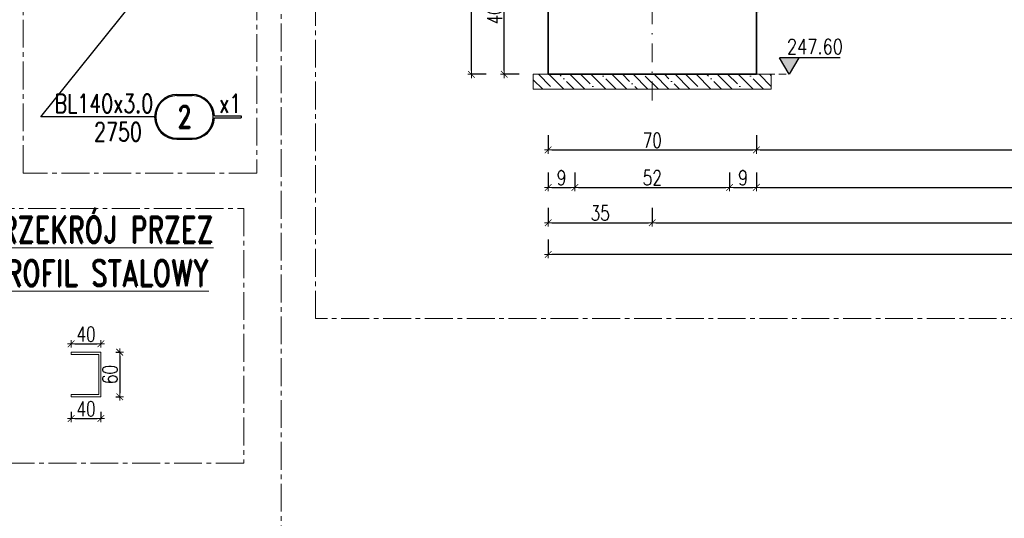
# Model space of a CAD drawing. Header units: millimetres. Extents: x -8 to 14965326, y -810 to 11054951.
# Tile 67 of 72: x 7508625 to 7508956, y 5558025 to 5558193. Entities that reach past the tile are written whole.
import ezdxf
from ezdxf import colors
from ezdxf.entities.mleader import LeaderData, LeaderLine
from ezdxf.enums import TextEntityAlignment as Align
from ezdxf.math import Vec2, Vec3

# ---------------------------------------------------------------- set-up
doc = ezdxf.new("R2010")
doc.units = ezdxf.units.MM
doc.header["$LTSCALE"] = 0.5
doc.header["$MEASUREMENT"] = 0
for name, pattern in [('CENTER2', [1.125, 0.75, -0.125, 0.125, -0.125]), ('HIDDEN', [9.525, 6.35, -3.175]), ('KRESKAKROPKA', [25.4, 12.7, -6.35, 0, -6.35]), ('KRESKOWA', [0.75, 0.5, -0.25])]:
    doc.linetypes.add(name, pattern=pattern)
doc.layers.get('0').update_dxf_attribs({"linetype": 'CONTINUOUS', "lineweight": 13})
doc.layers.get('Defpoints').update_dxf_attribs({"linetype": 'CONTINUOUS'})
for name, color, linetype, lineweight in [('A_05-widok proj', 250, 'CONTINUOUS', 18), ('K_Belki - widok', 3, 'CONTINUOUS', 15), ('K_Cienkie przerywane', 252, 'KRESKOWA', 9), ('K_Fundamenty - przekrój', 40, 'CONTINUOUS', 35), ('K_Kreskowanie', 253, 'CONTINUOUS', 5), ('K_Opis', 7, 'CONTINUOUS', 9), ('K_Osie - przerywana', 8, 'KRESKAKROPKA', 9), ('K_Schody - widok', 60, 'CONTINUOUS', 15), ('tkd_obszary_wykazu', 14, 'CENTER2', 9), ('tkd_otwory', 1, 'CONTINUOUS', 9), ('tkd_otwory_obrys', 1, 'CONTINUOUS', 20), ('tkd_stal_widok', 51, 'CONTINUOUS', 15), ('tkd_wym', 1, 'CONTINUOUS', 5)]:
    doc.layers.add(name, color=color, linetype=linetype, lineweight=lineweight)
doc.layers.add('tkd_koty', color=1, linetype='CONTINUOUS')
doc.layers.add('tkd_stal_opis', color=33, linetype='CONTINUOUS')
doc.styles.add('___K_OPIS_ROMAND', font='romand.shx', dxfattribs={"width": 0.75})
doc.styles.add('NEW', font='swiss.ttf', dxfattribs={"height": 0.3})
doc.styles.add('TKD_1TXT', font='simplex.shx', dxfattribs={"width": 0.75, "height": 0.25})
doc.styles.add('TKD_2TXT', font='romand.shx', dxfattribs={"width": 0.75, "height": 0.25})
doc.styles.add('TKD_stal', font='simplex.shx', dxfattribs={"width": 0.75, "height": 0.25})
doc.styles.add('tkd_txt0', font='simplex.shx', dxfattribs={"width": 0.75})
doc.styles.add('TXT25', font='simplex.shx', dxfattribs={"width": 0.8})
doc.dimstyles.new('tkd_1-25cm[cm]', dxfattribs={"dimtxt": 5, "dimasz": 1.25, "dimexe": 0, "dimexo": 5, "dimgap": 0.75, "dimtad": 1, "dimdec": 1, "dimrnd": 0.5, "dimdsep": 46, "dimtxsty": 'tkd_txt0', "dimblk": 'tkd_dim_arrow', "dimcen": 0, "dimclrd": 1, "dimclrt": 7, "dimadec": 0, "dimazin": 0, "dimtfac": 1.666667, "dimtdec": 1, "dimtix": 1, "dimtmove": 1, "dimatfit": 3, "dimldrblk": 'K2', "dimfxl": 5, "dimfxlon": 1, "dimtvp": 0.02, "dimtolj": 1, "dimtzin": 0, "dimarcsym": 0})
doc.dimstyles.new('tkd_1-25cm[cm] na 1-10 mm', dxfattribs={"dimtxt": 5, "dimasz": 1.25, "dimexe": 0, "dimexo": 5, "dimgap": 0.75, "dimtad": 1, "dimlfac": 4, "dimrnd": 0.1, "dimdsep": 46, "dimtxsty": 'tkd_txt0', "dimblk": 'tkd_dim_arrow', "dimcen": 0, "dimclrd": 1, "dimclrt": 7, "dimadec": 0, "dimazin": 0, "dimtfac": 1.666667, "dimtix": 1, "dimtmove": 1, "dimatfit": 3, "dimldrblk": 'K2', "dimfxl": 5, "dimfxlon": 1, "dimtvp": 0.02, "dimtolj": 1, "dimtzin": 0, "dimarcsym": 0})

# ---------------------------------------------------------------- blocks, each defined once
blk = doc.blocks.new('tkd_dim_arrow')
for p, q in [((-1, 0), (1, 0)), ((0, -1), (0, 1))]:
    blk.add_line(p, q)
at = {"const_width": 0.2}
blk.add_lwpolyline([(-0.9, -0.9), (0.9, 0.9)], dxfattribs=at)
blk = doc.blocks.new('*D516')
at = {"layer": 'Defpoints', "color": 0, "transparency": 16777216}
for p in [(7508652.75, 5558083.68), (7508642.75, 5558080.87), (7508652.75, 5558080.87)]:
    blk.add_point(p, dxfattribs=at)
at = {"layer": 'tkd_wym', "color": 1, "lineweight": -2, "transparency": 16777216}
blk.add_line((7508644, 5558083.68), (7508651.5, 5558083.68), dxfattribs=at)
at = {"layer": 'tkd_wym', "color": 1, "lineweight": -2, "transparency": 16777216, "xscale": 1.25, "yscale": 1.25, "zscale": 1.25, "rotation": 180}
blk.add_blockref('tkd_dim_arrow', (7508642.75, 5558083.68), dxfattribs=at)
at = {"layer": 'tkd_wym', "color": 1, "lineweight": -2, "transparency": 16777216, "xscale": 1.25, "yscale": 1.25, "zscale": 1.25}
blk.add_blockref('tkd_dim_arrow', (7508652.75, 5558083.68), dxfattribs=at)
at = {"layer": 'tkd_wym', "color": 7, "transparency": 16777216, "insert": (7508647.75, 5558086.93), "char_height": 5, "attachment_point": 5, "style": 'tkd_txt0'}
blk.add_mtext('\\A1;40', dxfattribs=at)
blk = doc.blocks.new('tkd_opis_słupa')
at = {"color": 2, "style": 'TKD_2TXT', "width": 0.75}
blk.add_attdef('NAZWA', text='', height=0.3, dxfattribs=at).set_placement((0.0122, 0.0982), align=Align.CENTER)
at = {"color": 7, "style": 'TKD_1TXT', "width": 0.75, "flags": 1}
for tag in ['ZBROJENIE', 'RZEDNE', 'UWAGI1', 'UWAGI2', 'BETON']:
    blk.add_attdef(tag, text='', height=0.25, dxfattribs=at).set_placement((0.0122, -0.3452), align=Align.CENTER)
at = {"color": 7, "style": 'TKD_1TXT', "width": 0.75}
blk.add_attdef('50X50', text='', height=0.25, dxfattribs=at).set_placement((0.0122, -0.3452), align=Align.CENTER)
blk = doc.blocks.new('K2')
at = {"layer": 'K_Kreskowanie'}
h = blk.add_hatch(color=256, dxfattribs=at)
h.paths.add_polyline_path([(-290, 548), (-20, 548), (-20, 312.04), (-20, 312.04), (-20, 312.04), (-20, 20), (-290, 20), (-290, 40), (-310, 40), (-310, 20), (-310, 0), (0, 0), (0, 568), (-310, 568), (-529, 568), (-529, 463), (-493, 463), (-493, 350.5), (-493, 350.5), (-513, 350.5), (-513, 350.5), (-529, 350.5), (-529, 330.5), (-493, 330.5), (-493, 218), (-493, 218), (-513, 218), (-529, 218), (-529, 198), (-493, 198), (-493, 198), (-475, 198), (-466.7, 198), (-466.7, 218), (-475, 218), (-475, 218), (-475, 463), (-310, 463), (-310, 218), (-348.7, 218), (-348.7, 198), (-310, 198), (-310, 154), (-290, 154)])
h.paths.add_polyline_path([(-509, 548), (-509, 483), (-310, 483), (-310, 548)], flags=16)
for points in [[(-513, 350.5), (-497, 354.5), (-493, 463), (-493, 350.5)], [(-475, 463), (-343, 430), (-310, 218), (-310, 463)], [(-513, 218), (-497, 222), (-493, 330.5), (-493, 218)]]:
    blk.add_hatch(color=256, dxfattribs=at).paths.add_polyline_path(points)
at = {"layer": 'K_Belki - widok'}
for p, q in [((-529, 350.5), (-529, 463)), ((-513, 350.5), (-513, 463)), ((-529, 218), (-529, 330.5)), ((-513, 218), (-513, 330.5)), ((-348.7, 198), (-466.7, 198))]:
    blk.add_line(p, q, dxfattribs=at)
for points in [[(-310, 154.04), (-310, 40.04)], [(-290, 40.04), (-290, 154.04)]]:
    blk.add_lwpolyline(points, dxfattribs=at)
at = {"layer": 'K_Opis', "linetype": 'Continuous'}
for points in [[(-529, 330.5), (-493, 330.5), (-493, 218), (-529, 218), (-529, 198), (-493, 198), (-493, 198), (-475, 198), (-475, 198), (-475, 198), (-475, 198), (-466.7, 198), (-466.7, 218), (-475, 218), (-475, 463), (-310, 463), (-310, 218), (-348.7, 218), (-348.7, 198), (-310, 198), (-310, 154), (-290, 154), (-290, 548), (-20, 548), (-20, 20), (-290, 20), (-290, 40), (-310, 40), (-310, 20), (-310, 20), (-310, 0), (0, 0), (0, 568), (-310, 568), (-529, 568), (-529, 463), (-493, 463), (-493, 350.5), (-529, 350.5), (-529, 330.5)], [(-310, 483), (-310, 548), (-509, 548), (-509, 483), (-310, 483)]]:
    blk.add_lwpolyline(points, dxfattribs=at)
at = {"layer": 'K_Opis', "linetype": 'HIDDEN'}
for points in [[(-529, 330.5), (-493, 330.5), (-493, 218), (-529, 218), (-529, 198), (-493, 198), (-493, 198), (-475, 198), (-475, 198), (-475, 198), (-475, 198), (-466.7, 198), (-466.7, 218), (-475, 218), (-475, 463), (-310, 463), (-310, 218), (-348.7, 218), (-348.7, 198), (-310, 198), (-310, 154), (-290, 154), (-290, 548), (-20, 548), (-20, 20), (-290, 20), (-290, 40), (-310, 40), (-310, 20), (-310, 20), (-310, 0), (0, 0), (0, 568), (-310, 568), (-529, 568), (-529, 463), (-493, 463), (-493, 350.5), (-529, 350.5), (-529, 330.5)], [(-310, 483), (-310, 548), (-509, 548), (-509, 483), (-310, 483)]]:
    blk.add_lwpolyline(points, dxfattribs=at)
at = {"layer": 'K_Schody - widok'}
for p, q in [((-20, 396.04), (-290, 396.04)), ((-224, 172.04), (-224, 396.04)), ((-163, 172.04), (-163, 396.04)), ((-147, 396.04), (-147, 257.33)), ((-85, 284.04), (-85, 396.04)), ((-85, 396.04), (-69.66, 373.49)), ((-158, 172.04), (-158, 391.04)), ((-152, 391.04), (-158, 391.04)), ((-152, 391.04), (-152, 200.04)), ((-290, 368.04), (-163, 368.04)), ((-20, 368.04), (-147, 368.04)), ((-290, 340.04), (-163, 340.04)), ((-20, 340.04), (-147, 340.04)), ((-290, 312.04), (-163, 312.04)), ((-20, 312.04), (-152, 255.18)), ((-20, 312.04), (-147, 312.04)), ((-20, 306.6), (-152, 249.74)), ((-290, 284.04), (-163, 284.04)), ((-85, 284.04), (-147, 284.04)), ((-20, 284.04), (-72.36, 284.04)), ((-85, 278.6), (-85, 200.04)), ((-85, 278.6), (-69.66, 256.04)), ((-85, 278.6), (-85, 200.04)), ((-85, 278.6), (-69.66, 256.04)), ((-290, 256.04), (-163, 256.04)), ((-20, 256.04), (-137.36, 256.04)), ((-147, 251.89), (-147, 200.04)), ((-290, 228.04), (-163, 228.04)), ((-20, 228.04), (-147, 228.04)), ((-290, 200.04), (-163, 200.04)), ((-20, 200.04), (-147, 200.04)), ((-239.34, 194.6), (-224, 172.04)), ((-239.34, 194.6), (-224, 172.04)), ((-158, 172.04), (-290, 172.04))]:
    blk.add_line(p, q, dxfattribs=at)
blk.add_lwpolyline([(-152, 249.74), (-152, 200.04), (-147, 200.04)], dxfattribs=at)
at = {"layer": 'tkd_otwory'}
for points in [[(-513, 350.5), (-497, 354.5), (-493, 463), (-493, 350.5)], [(-475, 463), (-343, 430), (-310, 218), (-310, 463)], [(-513, 218), (-497, 222), (-493, 330.5), (-493, 218)]]:
    blk.add_lwpolyline(points, close=True, dxfattribs=at)
at = {"layer": 'tkd_otwory_obrys'}
for points in [[(-513, 350.5), (-513, 463), (-493, 463), (-493, 350.5)], [(-475, 463), (-310, 463), (-310, 218), (-475, 218)], [(-513, 218), (-493, 218), (-493, 330.5), (-513, 330.5)]]:
    blk.add_lwpolyline(points, close=True, dxfattribs=at)
at = {"layer": 'K_Opis'}
ref = blk.add_blockref('tkd_opis_słupa', (-157.16, 84.45), dxfattribs=dict(at, xscale=-100, yscale=100, zscale=100, rotation=180))
ref.add_attrib('NAZWA', 'K2', dxfattribs={"layer": '0', "color": 2, "height": 30, "style": 'TKD_2TXT', "width": 0.75}).set_placement((-155.94, 44.63), align=Align.CENTER)
ref.add_attrib('50X50', 'kl. schodowa', dxfattribs={"layer": '0', "color": 7, "height": 25, "style": 'TKD_1TXT', "width": 0.75}).set_placement((-155.94, 93.97), align=Align.CENTER)
at = {"layer": 'K_Schody - widok', "style": 'NEW', "width": 0.7}
for s, p in [('8X17.0', (-229.08, 262.62, 0)), ('28', (-202.9, 279.37, 0)), ('8X17.0', (-90.08, 205.23, 0)), ('28', (-63.9, 221.98, 0))]:
    blk.add_text(s, height=16.822, rotation=90, dxfattribs=at).set_placement(p)
blk = doc.blocks.new('*D517')
at = {"layer": 'Defpoints', "color": 0, "transparency": 16777216}
for p in [(7508652.75, 5558080.87), (7508652.75, 5558065.87), (7508659.06, 5558065.87)]:
    blk.add_point(p, dxfattribs=at)
at = {"layer": 'tkd_wym', "color": 0, "lineweight": -2, "transparency": 16777216}
for p, q in [((7508657.75, 5558080.87), (7508659.06, 5558080.87)), ((7508657.75, 5558065.87), (7508659.06, 5558065.87))]:
    blk.add_line(p, q, dxfattribs=at)
at = {"layer": 'tkd_wym', "color": 1, "lineweight": -2, "transparency": 16777216}
blk.add_line((7508659.06, 5558079.62), (7508659.06, 5558067.12), dxfattribs=at)
at = {"layer": 'tkd_wym', "color": 1, "lineweight": -2, "transparency": 16777216, "xscale": 1.25, "yscale": 1.25, "zscale": 1.25}
for p, rotation in [((7508659.06, 5558080.87), 90), ((7508659.06, 5558065.87), 270)]:
    blk.add_blockref('tkd_dim_arrow', p, dxfattribs=dict(at, rotation=rotation))
at = {"layer": 'tkd_wym', "color": 7, "transparency": 16777216, "insert": (7508655.81, 5558073.37), "char_height": 5, "attachment_point": 5, "rotation": 90, "style": 'tkd_txt0'}
blk.add_mtext('\\A1;60', dxfattribs=at)
blk = doc.blocks.new('*D518')
at = {"layer": 'Defpoints', "color": 0, "transparency": 16777216}
for p in [(7508642.75, 5558065.87), (7508652.75, 5558065.87), (7508652.75, 5558058.57)]:
    blk.add_point(p, dxfattribs=at)
at = {"layer": 'tkd_wym', "color": 0, "lineweight": -2, "transparency": 16777216}
for p, q in [((7508642.75, 5558060.87), (7508642.75, 5558058.57)), ((7508652.75, 5558060.87), (7508652.75, 5558058.57))]:
    blk.add_line(p, q, dxfattribs=at)
at = {"layer": 'tkd_wym', "color": 1, "lineweight": -2, "transparency": 16777216}
blk.add_line((7508644, 5558058.57), (7508651.5, 5558058.57), dxfattribs=at)
at = {"layer": 'tkd_wym', "color": 1, "lineweight": -2, "transparency": 16777216, "xscale": 1.25, "yscale": 1.25, "zscale": 1.25, "rotation": 180}
blk.add_blockref('tkd_dim_arrow', (7508642.75, 5558058.57), dxfattribs=at)
at = {"layer": 'tkd_wym', "color": 1, "lineweight": -2, "transparency": 16777216, "xscale": 1.25, "yscale": 1.25, "zscale": 1.25}
blk.add_blockref('tkd_dim_arrow', (7508652.75, 5558058.57), dxfattribs=at)
at = {"layer": 'tkd_wym', "color": 7, "transparency": 16777216, "insert": (7508647.75, 5558061.82), "char_height": 5, "attachment_point": 5, "style": 'tkd_txt0'}
blk.add_mtext('\\A1;40', dxfattribs=at)
blk = doc.blocks.new('tkd_kota1')
at = {"layer": 'K_Kreskowanie'}
blk.add_hatch(color=256, dxfattribs=at).paths.add_polyline_path([(0, 0), (0.13, 0.221), (-0.13, 0.221)])
for p, q in [((0.684, 0.221), (-0.13, 0.221)), ((0, 0), (-0.13, 0.221)), ((0.13, 0.221), (0, 0))]:
    blk.add_line(p, q)
at = {"color": 7, "style": 'TXT25', "width": 0.8}
blk.add_attdef('%%P10.00', text='', height=0.2, dxfattribs=at).set_placement((0.346, 0.372), align=Align.MIDDLE_CENTER)
blk = doc.blocks.new('*D539')
at = {"layer": 'Defpoints', "color": 0, "transparency": 16777216}
for p in [(7508803.1, 5558174.31), (7508873.1, 5558174.31), (7508873.1, 5558148.87)]:
    blk.add_point(p, dxfattribs=at)
at = {"layer": 'tkd_wym', "color": 0, "lineweight": -2, "transparency": 16777216}
for p, q in [((7508803.1, 5558153.87), (7508803.1, 5558148.87)), ((7508873.1, 5558153.87), (7508873.1, 5558148.87))]:
    blk.add_line(p, q, dxfattribs=at)
at = {"layer": 'tkd_wym', "color": 1, "lineweight": -2, "transparency": 16777216}
blk.add_line((7508804.35, 5558148.87), (7508871.85, 5558148.87), dxfattribs=at)
at = {"layer": 'tkd_wym', "color": 1, "lineweight": -2, "transparency": 16777216, "xscale": 1.25, "yscale": 1.25, "zscale": 1.25, "rotation": 180}
blk.add_blockref('tkd_dim_arrow', (7508803.1, 5558148.87), dxfattribs=at)
at = {"layer": 'tkd_wym', "color": 1, "lineweight": -2, "transparency": 16777216, "xscale": 1.25, "yscale": 1.25, "zscale": 1.25}
blk.add_blockref('tkd_dim_arrow', (7508873.1, 5558148.87), dxfattribs=at)
at = {"layer": 'tkd_wym', "color": 7, "transparency": 16777216, "insert": (7508838.1, 5558152.12), "char_height": 5, "attachment_point": 5, "style": 'tkd_txt0'}
blk.add_mtext('\\A1;70', dxfattribs=at)
blk = doc.blocks.new('*D540')
at = {"layer": 'Defpoints', "color": 0, "transparency": 16777216}
for p in [(7508873.1, 5558174.31), (7509097.1, 5558169.31), (7509097.1, 5558148.87)]:
    blk.add_point(p, dxfattribs=at)
at = {"layer": 'tkd_wym', "color": 0, "lineweight": -2, "transparency": 16777216}
for p, q in [((7508873.1, 5558153.87), (7508873.1, 5558148.87)), ((7509097.1, 5558153.87), (7509097.1, 5558148.87))]:
    blk.add_line(p, q, dxfattribs=at)
at = {"layer": 'tkd_wym', "color": 1, "lineweight": -2, "transparency": 16777216}
blk.add_line((7508874.35, 5558148.87), (7509095.85, 5558148.87), dxfattribs=at)
at = {"layer": 'tkd_wym', "color": 1, "lineweight": -2, "transparency": 16777216, "xscale": 1.25, "yscale": 1.25, "zscale": 1.25, "rotation": 180}
blk.add_blockref('tkd_dim_arrow', (7508873.1, 5558148.87), dxfattribs=at)
at = {"layer": 'tkd_wym', "color": 1, "lineweight": -2, "transparency": 16777216, "xscale": 1.25, "yscale": 1.25, "zscale": 1.25}
blk.add_blockref('tkd_dim_arrow', (7509097.1, 5558148.87), dxfattribs=at)
at = {"layer": 'tkd_wym', "color": 7, "transparency": 16777216, "insert": (7508985.1, 5558152.12), "char_height": 5, "attachment_point": 5, "style": 'tkd_txt0'}
blk.add_mtext('\\A1;224', dxfattribs=at)
blk = doc.blocks.new('*D542')
at = {"layer": 'Defpoints', "color": 0, "transparency": 16777216}
for p in [(7508812.1, 5558214.31), (7508803.1, 5558174.31), (7508812.1, 5558136.28)]:
    blk.add_point(p, dxfattribs=at)
at = {"layer": 'tkd_wym', "color": 0, "lineweight": -2, "transparency": 16777216}
for p, q in [((7508803.1, 5558141.28), (7508803.1, 5558136.28)), ((7508812.1, 5558141.28), (7508812.1, 5558136.28))]:
    blk.add_line(p, q, dxfattribs=at)
at = {"layer": 'tkd_wym', "color": 1, "lineweight": -2, "transparency": 16777216}
blk.add_line((7508804.35, 5558136.28), (7508810.85, 5558136.28), dxfattribs=at)
at = {"layer": 'tkd_wym', "color": 1, "lineweight": -2, "transparency": 16777216, "xscale": 1.25, "yscale": 1.25, "zscale": 1.25, "rotation": 180}
blk.add_blockref('tkd_dim_arrow', (7508803.1, 5558136.28), dxfattribs=at)
at = {"layer": 'tkd_wym', "color": 1, "lineweight": -2, "transparency": 16777216, "xscale": 1.25, "yscale": 1.25, "zscale": 1.25}
blk.add_blockref('tkd_dim_arrow', (7508812.1, 5558136.28), dxfattribs=at)
at = {"layer": 'tkd_wym', "color": 7, "transparency": 16777216, "insert": (7508807.6, 5558139.53), "char_height": 5, "attachment_point": 5, "style": 'tkd_txt0'}
blk.add_mtext('\\A1;9', dxfattribs=at)
blk = doc.blocks.new('*D543')
at = {"layer": 'Defpoints', "color": 0, "transparency": 16777216}
for p in [(7508812.1, 5558214.31), (7508864.1, 5558214.31), (7508864.1, 5558136.28)]:
    blk.add_point(p, dxfattribs=at)
at = {"layer": 'tkd_wym', "color": 0, "lineweight": -2, "transparency": 16777216}
for p, q in [((7508812.1, 5558141.28), (7508812.1, 5558136.28)), ((7508864.1, 5558141.28), (7508864.1, 5558136.28))]:
    blk.add_line(p, q, dxfattribs=at)
at = {"layer": 'tkd_wym', "color": 1, "lineweight": -2, "transparency": 16777216}
blk.add_line((7508813.35, 5558136.28), (7508862.85, 5558136.28), dxfattribs=at)
at = {"layer": 'tkd_wym', "color": 1, "lineweight": -2, "transparency": 16777216, "xscale": 1.25, "yscale": 1.25, "zscale": 1.25, "rotation": 180}
blk.add_blockref('tkd_dim_arrow', (7508812.1, 5558136.28), dxfattribs=at)
at = {"layer": 'tkd_wym', "color": 1, "lineweight": -2, "transparency": 16777216, "xscale": 1.25, "yscale": 1.25, "zscale": 1.25}
blk.add_blockref('tkd_dim_arrow', (7508864.1, 5558136.28), dxfattribs=at)
at = {"layer": 'tkd_wym', "color": 7, "transparency": 16777216, "insert": (7508838.1, 5558139.53), "char_height": 5, "attachment_point": 5, "style": 'tkd_txt0'}
blk.add_mtext('\\A1;52', dxfattribs=at)
blk = doc.blocks.new('*D544')
at = {"layer": 'Defpoints', "color": 0, "transparency": 16777216}
for p in [(7508864.1, 5558214.31), (7508873.1, 5558214.31), (7508873.1, 5558136.28)]:
    blk.add_point(p, dxfattribs=at)
at = {"layer": 'tkd_wym', "color": 0, "lineweight": -2, "transparency": 16777216}
for p, q in [((7508864.1, 5558141.28), (7508864.1, 5558136.28)), ((7508873.1, 5558141.28), (7508873.1, 5558136.28))]:
    blk.add_line(p, q, dxfattribs=at)
at = {"layer": 'tkd_wym', "color": 1, "lineweight": -2, "transparency": 16777216}
blk.add_line((7508865.35, 5558136.28), (7508871.85, 5558136.28), dxfattribs=at)
at = {"layer": 'tkd_wym', "color": 1, "lineweight": -2, "transparency": 16777216, "xscale": 1.25, "yscale": 1.25, "zscale": 1.25, "rotation": 180}
blk.add_blockref('tkd_dim_arrow', (7508864.1, 5558136.28), dxfattribs=at)
at = {"layer": 'tkd_wym', "color": 1, "lineweight": -2, "transparency": 16777216, "xscale": 1.25, "yscale": 1.25, "zscale": 1.25}
blk.add_blockref('tkd_dim_arrow', (7508873.1, 5558136.28), dxfattribs=at)
at = {"layer": 'tkd_wym', "color": 7, "transparency": 16777216, "insert": (7508868.6, 5558139.53), "char_height": 5, "attachment_point": 5, "style": 'tkd_txt0'}
blk.add_mtext('\\A1;9', dxfattribs=at)
blk = doc.blocks.new('*D545')
at = {"layer": 'Defpoints', "color": 0, "transparency": 16777216}
for p in [(7508873.1, 5558214.31), (7509097.1, 5558209.31), (7509097.1, 5558136.28)]:
    blk.add_point(p, dxfattribs=at)
at = {"layer": 'tkd_wym', "color": 0, "lineweight": -2, "transparency": 16777216}
for p, q in [((7508873.1, 5558141.28), (7508873.1, 5558136.28)), ((7509097.1, 5558141.28), (7509097.1, 5558136.28))]:
    blk.add_line(p, q, dxfattribs=at)
at = {"layer": 'tkd_wym', "color": 1, "lineweight": -2, "transparency": 16777216}
blk.add_line((7508874.35, 5558136.28), (7509095.85, 5558136.28), dxfattribs=at)
at = {"layer": 'tkd_wym', "color": 1, "lineweight": -2, "transparency": 16777216, "xscale": 1.25, "yscale": 1.25, "zscale": 1.25, "rotation": 180}
blk.add_blockref('tkd_dim_arrow', (7508873.1, 5558136.28), dxfattribs=at)
at = {"layer": 'tkd_wym', "color": 1, "lineweight": -2, "transparency": 16777216, "xscale": 1.25, "yscale": 1.25, "zscale": 1.25}
blk.add_blockref('tkd_dim_arrow', (7509097.1, 5558136.28), dxfattribs=at)
at = {"layer": 'tkd_wym', "color": 7, "transparency": 16777216, "insert": (7508985.1, 5558139.53), "char_height": 5, "attachment_point": 5, "style": 'tkd_txt0'}
blk.add_mtext('\\A1;224', dxfattribs=at)
blk = doc.blocks.new('*D549')
at = {"layer": 'Defpoints', "color": 0, "transparency": 16777216}
for p in [(7508803.1, 5558174.31), (7508838.1, 5558174.31), (7508838.1, 5558124.4)]:
    blk.add_point(p, dxfattribs=at)
at = {"layer": 'tkd_wym', "color": 0, "lineweight": -2, "transparency": 16777216}
for p, q in [((7508803.1, 5558129.4), (7508803.1, 5558124.4)), ((7508838.1, 5558129.4), (7508838.1, 5558124.4))]:
    blk.add_line(p, q, dxfattribs=at)
at = {"layer": 'tkd_wym', "color": 1, "lineweight": -2, "transparency": 16777216}
blk.add_line((7508804.35, 5558124.4), (7508836.85, 5558124.4), dxfattribs=at)
at = {"layer": 'tkd_wym', "color": 1, "lineweight": -2, "transparency": 16777216, "xscale": 1.25, "yscale": 1.25, "zscale": 1.25, "rotation": 180}
blk.add_blockref('tkd_dim_arrow', (7508803.1, 5558124.4), dxfattribs=at)
at = {"layer": 'tkd_wym', "color": 1, "lineweight": -2, "transparency": 16777216, "xscale": 1.25, "yscale": 1.25, "zscale": 1.25}
blk.add_blockref('tkd_dim_arrow', (7508838.1, 5558124.4), dxfattribs=at)
at = {"layer": 'tkd_wym', "color": 7, "transparency": 16777216, "insert": (7508820.6, 5558127.65), "char_height": 5, "attachment_point": 5, "style": 'tkd_txt0'}
blk.add_mtext('\\A1;35', dxfattribs=at)
blk = doc.blocks.new('*D550')
at = {"layer": 'Defpoints', "color": 0, "transparency": 16777216}
for p in [(7508838.1, 5558174.31), (7509132.1, 5558169.31), (7509132.1, 5558124.4)]:
    blk.add_point(p, dxfattribs=at)
at = {"layer": 'tkd_wym', "color": 0, "lineweight": -2, "transparency": 16777216}
for p, q in [((7508838.1, 5558129.4), (7508838.1, 5558124.4)), ((7509132.1, 5558129.4), (7509132.1, 5558124.4))]:
    blk.add_line(p, q, dxfattribs=at)
at = {"layer": 'tkd_wym', "color": 1, "lineweight": -2, "transparency": 16777216}
blk.add_line((7508839.35, 5558124.4), (7509130.85, 5558124.4), dxfattribs=at)
at = {"layer": 'tkd_wym', "color": 1, "lineweight": -2, "transparency": 16777216, "xscale": 1.25, "yscale": 1.25, "zscale": 1.25, "rotation": 180}
blk.add_blockref('tkd_dim_arrow', (7508838.1, 5558124.4), dxfattribs=at)
at = {"layer": 'tkd_wym', "color": 1, "lineweight": -2, "transparency": 16777216, "xscale": 1.25, "yscale": 1.25, "zscale": 1.25}
blk.add_blockref('tkd_dim_arrow', (7509132.1, 5558124.4), dxfattribs=at)
at = {"layer": 'tkd_wym', "color": 7, "transparency": 16777216, "insert": (7508985.1, 5558127.65), "char_height": 5, "attachment_point": 5, "style": 'tkd_txt0'}
blk.add_mtext('\\A1;294', dxfattribs=at)
blk = doc.blocks.new('*D552')
at = {"layer": 'Defpoints', "color": 0, "transparency": 16777216}
for p in [(7508803.1, 5558174.31), (7509167.1, 5558169.31), (7508803.1, 5558113.74)]:
    blk.add_point(p, dxfattribs=at)
at = {"layer": 'tkd_wym', "color": 0, "lineweight": -2, "transparency": 16777216}
for p, q in [((7508803.1, 5558118.74), (7508803.1, 5558113.74)), ((7509167.1, 5558118.74), (7509167.1, 5558113.74))]:
    blk.add_line(p, q, dxfattribs=at)
at = {"layer": 'tkd_wym', "color": 1, "lineweight": -2, "transparency": 16777216}
blk.add_line((7509165.85, 5558113.74), (7508804.35, 5558113.74), dxfattribs=at)
at = {"layer": 'tkd_wym', "color": 1, "lineweight": -2, "transparency": 16777216, "xscale": 1.25, "yscale": 1.25, "zscale": 1.25, "rotation": 180}
blk.add_blockref('tkd_dim_arrow', (7508803.1, 5558113.74), dxfattribs=at)
at = {"layer": 'tkd_wym', "color": 1, "lineweight": -2, "transparency": 16777216, "xscale": 1.25, "yscale": 1.25, "zscale": 1.25}
blk.add_blockref('tkd_dim_arrow', (7509167.1, 5558113.74), dxfattribs=at)
at = {"layer": 'tkd_wym', "color": 7, "transparency": 16777216, "insert": (7508985.1, 5558116.99), "char_height": 5, "attachment_point": 5, "style": 'tkd_txt0'}
blk.add_mtext('\\A1;364', dxfattribs=at)
blk = doc.blocks.new('*D553')
at = {"layer": 'Defpoints', "color": 0, "transparency": 16777216}
for p in [(7508788.34, 5558214.31), (7508803.1, 5558214.31), (7508803.1, 5558174.31)]:
    blk.add_point(p, dxfattribs=at)
at = {"layer": 'tkd_wym', "color": 0, "lineweight": -2, "transparency": 16777216}
for p, q in [((7508793.34, 5558214.31), (7508788.34, 5558214.31)), ((7508793.34, 5558174.31), (7508788.34, 5558174.31))]:
    blk.add_line(p, q, dxfattribs=at)
at = {"layer": 'tkd_wym', "color": 1, "lineweight": -2, "transparency": 16777216}
blk.add_line((7508788.34, 5558175.56), (7508788.34, 5558213.06), dxfattribs=at)
at = {"layer": 'tkd_wym', "color": 1, "lineweight": -2, "transparency": 16777216, "xscale": 1.25, "yscale": 1.25, "zscale": 1.25}
for p, rotation in [((7508788.34, 5558214.31), 90), ((7508788.34, 5558174.31), 270)]:
    blk.add_blockref('tkd_dim_arrow', p, dxfattribs=dict(at, rotation=rotation))
at = {"layer": 'tkd_wym', "color": 7, "transparency": 16777216, "insert": (7508785.09, 5558194.31), "char_height": 5, "attachment_point": 5, "rotation": 90, "style": 'tkd_txt0'}
blk.add_mtext('\\A1;40', dxfattribs=at)
blk = doc.blocks.new('*D560')
at = {"layer": 'Defpoints', "color": 0, "transparency": 16777216}
for p in [(7508777.3, 5558439.31), (7508838.1, 5558439.31), (7508803.1, 5558174.31)]:
    blk.add_point(p, dxfattribs=at)
at = {"layer": 'tkd_wym', "color": 0, "lineweight": -2, "transparency": 16777216}
for p, q in [((7508782.3, 5558439.31), (7508777.3, 5558439.31)), ((7508782.3, 5558174.31), (7508777.3, 5558174.31))]:
    blk.add_line(p, q, dxfattribs=at)
at = {"layer": 'tkd_wym', "color": 1, "lineweight": -2, "transparency": 16777216}
blk.add_line((7508777.3, 5558175.56), (7508777.3, 5558438.06), dxfattribs=at)
at = {"layer": 'tkd_wym', "color": 1, "lineweight": -2, "transparency": 16777216, "xscale": 1.25, "yscale": 1.25, "zscale": 1.25}
for p, rotation in [((7508777.3, 5558439.31), 90), ((7508777.3, 5558174.31), 270)]:
    blk.add_blockref('tkd_dim_arrow', p, dxfattribs=dict(at, rotation=rotation))
at = {"layer": 'tkd_wym', "color": 7, "transparency": 16777216, "insert": (7508773.73, 5558304.41), "char_height": 5, "attachment_point": 5, "rotation": 90, "style": 'tkd_txt0'}
blk.add_mtext('\\A1;265', dxfattribs=at)
blk = doc.blocks.new('tkd_stal_wykaz_new')
for p, q in [((0.301, 0.301), (0.504, 0.301)), ((0.301, 0.286), (0.504, 0.286)), ((0.806, 0.013), (1.166, 0.013)), ((1.166, 0.013), (1.166, -0.013)), ((0.806, -0.013), (1.166, -0.013)), ((0.301, -0.286), (0.504, -0.286)), ((0.301, -0.301), (0.504, -0.301))]:
    blk.add_line(p, q)
for centre, radius, start, end in [((0.301, 0), 0.301, 90, 270), ((0.301, 0), 0.286, 90, 270), ((0.504, 0), 0.301, 2.3881, 90), ((0.504, 0), 0.286, 270, 90), ((0.504, 0), 0.301, 270, 357.6119)]:
    blk.add_arc(centre, radius, start, end)
at = {"color": 7, "style": 'TKD_stal', "width": 0.75}
for tag, p in [('PROFIL', (-0.019, 0.056)), ('DŁUGOŚĆ', (-0.171, -0.325))]:
    blk.add_attdef(tag, text='', height=0.25, dxfattribs=at).set_placement(p, align=Align.RIGHT)
blk.add_attdef('OPIS_DODATKOWY', (0.866, 0.056), '', height=0.25, dxfattribs=at)
at = {"color": 2, "style": 'TKD_2TXT', "width": 0.75}
blk.add_attdef('1', text='', height=0.3, dxfattribs=at).set_placement((0.403, 0), align=Align.MIDDLE_CENTER)
at = {"color": 6, "style": 'TKD_stal', "width": 0.75}
blk.add_attdef('UWAGI', text='', height=0.175, dxfattribs=at).set_placement((-0.285, -0.569), align=Align.RIGHT)
at = {"color": 7, "style": 'TKD_stal', "width": 0.75, "flags": 1}
for tag, p in [('STAL', (-0.585, -0.925)), ('SZTUK', (-0.628, -1.283)), ('MASA_JEDN', (-0.628, -1.667)), ('POW_MAL', (-0.628, -2.054)), ('KOMENTARZ', (-0.628, -2.387))]:
    blk.add_attdef(tag, text='', height=0.25, dxfattribs=at).set_placement(p, align=Align.CENTER)

msp = doc.modelspace()

# ---------------------------------------------------------------- hatches: boundary and pattern name
at = {"layer": 'K_Kreskowanie'}
h = msp.add_hatch(dxfattribs=at)
h.set_pattern_fill('ANSI35', color=253, scale=20, angle=90)
h.set_pattern_definition([(135, (1110.059, -44.456), (-3.535533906, -3.535533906), []), (135, (1110.059, -40.9205), (-3.535533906, -3.535533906), [6.25, -1.25, 0, -1.25])])
h.paths.add_polyline_path([(7508843.1023, 5558174.3058), (7508798.1023, 5558174.3058), (7508798.1023, 5558169.3058), (7508843.1023, 5558169.3058)])
h.paths.add_polyline_path([(7508878.1023, 5558174.3058), (7508843.1023, 5558174.3058), (7508843.1023, 5558169.3058), (7508878.1023, 5558169.3058)])

# ---------------------------------------------------------------- linework, layer by layer
at = {"layer": 'A_05-widok proj'}
msp.add_lwpolyline([(7508798.1023, 5558169.3058), (7508798.1023, 5558174.3058), (7508878.1023, 5558174.3058), (7508878.1023, 5558169.3058), (7508798.1023, 5558169.3058)], dxfattribs=at)
at = {"layer": 'K_Cienkie przerywane', "linetype": 'KRESKOWA', "ltscale": 10}
msp.add_line((7508873.1023, 5558174.3058), (7508884.1215, 5558174.3058), dxfattribs=at)
at = {"layer": 'K_Fundamenty - przekrój'}
msp.add_lwpolyline([(7508803.1023, 5558174.3058), (7508873.1023, 5558174.3058), (7508873.1023, 5558214.3058), (7508803.1023, 5558214.3058)], close=True, dxfattribs=at)
at = {"layer": 'K_Osie - przerywana'}
msp.add_line((7508838.1023, 5558165.5516), (7508838.1023, 5558457.7795), dxfattribs=at)
at = {"layer": 'tkd_obszary_wykazu', "ltscale": 25}
for points in [[(7508171.2711, 5558514.7879), (7508713.3082, 5558514.7879), (7508713.3082, 5557977.4549), (7508171.2711, 5557977.4549)], [(7508724.8647, 5558513.8559), (7509277.3034, 5558513.8559), (7509277.3034, 5558092.1652), (7508724.8647, 5558092.1652)], [(7508626.6399, 5558483.1448), (7508705.1178, 5558483.1448), (7508705.1178, 5558141.0832), (7508626.6399, 5558141.0832)], [(7508600.2173, 5558129.2158), (7508700.7893, 5558129.2158), (7508700.7893, 5558043.5865), (7508600.2173, 5558043.5865)]]:
    msp.add_lwpolyline(points, close=True, dxfattribs=at)
at = {"layer": 'tkd_stal_opis'}
msp.add_lwpolyline([(7508670.7902, 5558159.988), (7508632.5402, 5558159.988), (7508663.3642, 5558198.3129)], dxfattribs=at)
at = {"layer": 'tkd_stal_widok'}
msp.add_lwpolyline([(7508642.7529, 5558080.8737), (7508652.7529, 5558080.8737), (7508652.7529, 5558065.8737), (7508642.7529, 5558065.8737), (7508642.7529, 5558066.6237), (7508652.0029, 5558066.6237), (7508652.0029, 5558080.1237), (7508642.7529, 5558080.1237)], close=True, dxfattribs=at)

# ---------------------------------------------------------------- block references
at = {"layer": 'tkd_koty', "xscale": 25, "yscale": 25, "zscale": 100}
msp.add_blockref('tkd_kota1', (7508884.1215, 5558174.3058), dxfattribs=at).add_auto_attribs({'%%P10.00': '247.60'})
at = {"layer": 'tkd_stal_opis', "xscale": 25, "yscale": 25, "zscale": 25}
msp.add_blockref('tkd_stal_wykaz_new', (7508670.7902, 5558159.988), dxfattribs=at).add_auto_attribs({'PROFIL': 'BL140x3.0', '1': '2', 'DŁUGOŚĆ': '2750', 'OPIS_DODATKOWY': 'x1'})

# ---------------------------------------------------------------- texts
at = {"layer": 'K_Opis', "insert": (7508652.0388, 5558114.7754), "char_height": 8.75, "attachment_point": 5, "style": '___K_OPIS_ROMAND'}
msp.add_mtext_dynamic_manual_height_columns('{\\L\\C2;PRZEKRÓJ PRZEZ PROFIL STALOWY }', width=96.73689, gutter_width=12.5, heights=[0], dxfattribs=at)

# ---------------------------------------------------------------- dimensions: what is measured, and where the dimension line sits
at = {"layer": 'tkd_wym'}
dim = msp.add_linear_dim(base=(7508777.3035, 5558439.3058), p1=(7508803.1023, 5558174.3058), p2=(7508838.1023, 5558439.3058), angle=90, dimstyle='tkd_1-25cm[cm]', dxfattribs=at)
dim.commit()
dim.dimension.update_dxf_attribs({"geometry": '*D560', "text_midpoint": (7508776.9778, 5558304.408), "dimtype": 160})
for base, p1, p2, dimstyle, picture, middle in [((7508788.3429, 5558214.3058), (7508803.1023, 5558174.3058), (7508803.1023, 5558214.3058), 'tkd_1-25cm[cm]', '*D553', (7508785.0929, 5558194.3058)), ((7508659.0636, 5558065.8737), (7508652.7529, 5558080.8737), (7508652.7529, 5558065.8737), 'tkd_1-25cm[cm] na 1-10 mm', '*D517', (7508655.8136, 5558073.3737))]:
    dim = msp.add_linear_dim(base=base, p1=p1, p2=p2, angle=90, dimstyle=dimstyle, dxfattribs=at)
    dim.commit()
    dim.dimension.update_dxf_attribs({"geometry": picture, "text_midpoint": middle})
for base, p1, p2, dimstyle, picture, middle in [((7508812.1023, 5558136.2823), (7508803.1023, 5558174.3058), (7508812.1023, 5558214.3058), 'tkd_1-25cm[cm]', '*D542', (7508807.6023, 5558139.5323)), ((7508864.1023, 5558136.2823), (7508812.1023, 5558214.3058), (7508864.1023, 5558214.3058), 'tkd_1-25cm[cm]', '*D543', (7508838.1023, 5558139.5323)), ((7508873.1023, 5558136.2823), (7508864.1023, 5558214.3058), (7508873.1023, 5558214.3058), 'tkd_1-25cm[cm]', '*D544', (7508868.6023, 5558139.5323)), ((7509097.1023, 5558136.2823), (7508873.1023, 5558214.3058), (7509097.1023, 5558209.3058), 'tkd_1-25cm[cm]', '*D545', (7508985.1023, 5558139.5323)), ((7508873.1023, 5558148.8729), (7508803.1023, 5558174.3058), (7508873.1023, 5558174.3058), 'tkd_1-25cm[cm]', '*D539', (7508838.1023, 5558152.1229)), ((7508838.1023, 5558124.4025), (7508803.1023, 5558174.3058), (7508838.1023, 5558174.3058), 'tkd_1-25cm[cm]', '*D549', (7508820.6023, 5558127.6525)), ((7508803.1023, 5558113.7409), (7509167.1023, 5558169.3058), (7508803.1023, 5558174.3058), 'tkd_1-25cm[cm]', '*D552', (7508985.1023, 5558116.9909)), ((7509132.1023, 5558124.4025), (7508838.1023, 5558174.3058), (7509132.1023, 5558169.3058), 'tkd_1-25cm[cm]', '*D550', (7508985.1023, 5558127.6525)), ((7509097.1023, 5558148.8729), (7508873.1023, 5558174.3058), (7509097.1023, 5558169.3058), 'tkd_1-25cm[cm]', '*D540', (7508985.1023, 5558152.1229)), ((7508652.7529, 5558083.6784), (7508642.7529, 5558080.8737), (7508652.7529, 5558080.8737), 'tkd_1-25cm[cm] na 1-10 mm', '*D516', (7508647.7529, 5558086.9284)), ((7508652.7529, 5558058.5746), (7508642.7529, 5558065.8737), (7508652.7529, 5558065.8737), 'tkd_1-25cm[cm] na 1-10 mm', '*D518', (7508647.7529, 5558061.8246))]:
    dim = msp.add_linear_dim(base=base, p1=p1, p2=p2, dimstyle=dimstyle, dxfattribs=at)
    dim.commit()
    dim.dimension.update_dxf_attribs({"geometry": picture, "text_midpoint": middle})

# ---------------------------------------------------------------- leaders
at = {"layer": 'K_Opis'}
ml = msp.add_multileader_mtext('Standard', dxfattribs=at)
ml.set_content('{\\T0.85;\\C2;F0.2\\T1;\\C50;\\P\\Fsimplex|c238;\\H0.8x;\\T0.8;\\C1;70x70x40 cm}', color=7, style='___K_OPIS_ROMAND')
ml.set_leader_properties(color=1, linetype='CONTINUOUS', lineweight=9)
ml.build(insert=Vec2(0, 0))
ml.multileader.update_dxf_attribs({"text_left_attachment_type": 6, "text_right_attachment_type": 6, "dogleg_length": 5, "arrow_head_size": 6.25})
ctx = ml.context
ctx.base_point, ctx.char_height, ctx.arrow_head_size, ctx.landing_gap_size, ctx.plane_origin = Vec3(7508896.9751, 5558205.7925), 6.25, 6.25, 0, Vec3(7508906.3204, 5558176.1811)
ctx.left_attachment, ctx.right_attachment, ctx.text_align_type = 6, 6, 1
notes = []
notes.append((ctx, [(0, (1, 1, 0), (7508889.7593, 5558205.7925), (1, 0), 7.2158, [(0, [(7508873.1023, 5558194.8114)], 0, [])])]))
ctx.mtext.insert, ctx.mtext.alignment, ctx.mtext.line_spacing_factor, ctx.mtext.flow_direction = Vec3(7508912.5822, 5558213.0425), 2, 0.864, 5
for ctx, leaders in notes:
    for number, flags, end, landing, length, lines in leaders:
        leader = LeaderData()
        leader.index, (leader.has_last_leader_line, leader.has_dogleg_vector, leader.attachment_direction) = number, flags
        leader.last_leader_point, leader.dogleg_vector, leader.dogleg_length = Vec3(end), Vec3(landing), length
        for number, points, colour, breaks in lines:
            line = LeaderLine()
            line.index, line.vertices, line.color, line.breaks = number, Vec3.list(points), colors.encode_raw_color(colour), breaks
            leader.lines.append(line)
        ctx.leaders.append(leader)

doc.saveas('drawing.dxf')
